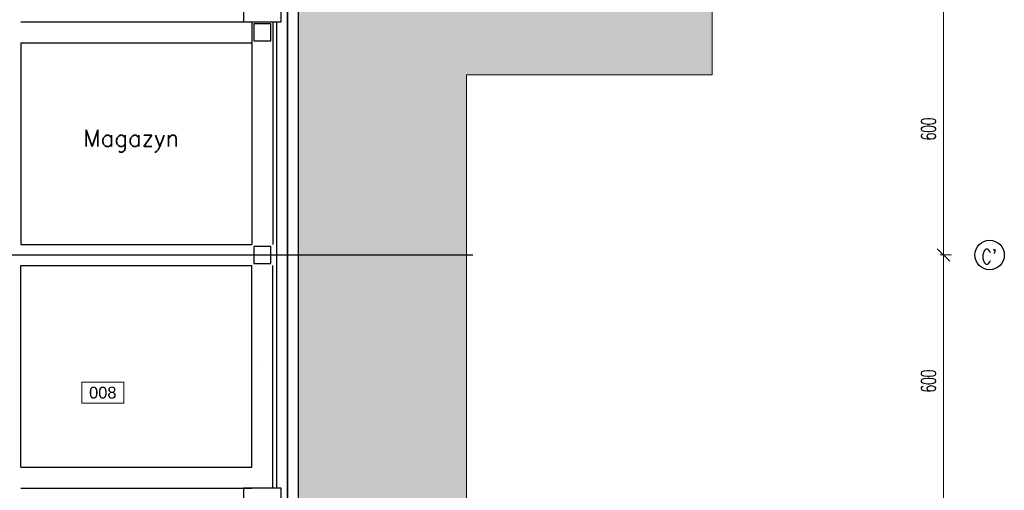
# Model space of a CAD drawing. Header units: centimetres. Extents: x -156440 to 298236, y -263599 to 81430.
# Tile 158 of 170: x 206249 to 229690, y -144832 to -133632. Entities that reach past the tile are written whole.
import ezdxf
from ezdxf.enums import TextEntityAlignment as Align

# ---------------------------------------------------------------- set-up
doc = ezdxf.new("R2010")
doc.units = ezdxf.units.CM
doc.header["$LTSCALE"] = 50
doc.header["$PDMODE"] = 35
doc.header["$PDSIZE"] = 0.1
doc.linetypes.add('Kondygnacja -2$0$HIDDEN2', pattern=[4.7625, 3.175, -1.5875])
doc.linetypes.add('Osie rzutów$0$DASHDOT2', pattern=[12.7, 6.35, -3.175, 0, -3.175])
doc.layers.get('0').update_dxf_attribs({"color": 8})
doc.layers.get('DEFPOINTS').update_dxf_attribs({"color": 8})
for name, color, linetype, lineweight in [('Kondygnacja -2$0$_SP KORYTA', 8, 'Continuous', 25), ('Kondygnacja -2$0$RYSUNKOWE_NIEDRUK', 8, 'Continuous', 9), ('Osie rzutów$0$ARCH_INFO_WYMIARY', 8, 'Continuous', 9)]:
    doc.layers.add(name, color=color, linetype=linetype, lineweight=lineweight)
for name, color, linetype in [('Kondygnacja -2$0$ARCH_GRUNT', 8, 'Continuous'), ('Kondygnacja -2$0$ARCH_INFO_OPISY_IST', 8, 'Continuous'), ('Kondygnacja -2$0$ARCH_KONSTR_POWYŻEJ RZUTU_IST', 8, 'Kondygnacja -2$0$HIDDEN2'), ('Kondygnacja -2$0$ARCH_MUROWANE_IST', 9, 'Continuous'), ('Kondygnacja -2$0$ARCH_ŻELBET_IST', 9, 'Continuous'), ('Osie rzutów$0$ARCH_INFO_OSIE_IST', 8, 'Osie rzutów$0$DASHDOT2'), ('Osie rzutów$0$ARCH_INFO_OSIE_OPISY_IST', 8, 'Continuous'), ('Pomieszczenia -2$0$ARCH_INFO_AREA_ETYKIETY_200', 8, 'Continuous')]:
    doc.layers.add(name, color=color, linetype=linetype)
doc.styles.add('Kondygnacja -2$0$ROMANS-50-CM', font='romans.shx', dxfattribs={"width": 0.8, "height": 10})
doc.styles.add('Osie rzutów$0$ROMANS-250-CM', font='romans.shx', dxfattribs={"width": 0.8, "height": 50})
doc.styles.add('Osie rzutów$0$wymiary_cuprum', font='Romans.shx', dxfattribs={"width": 0.6})
doc.styles.add('Pomieszczenia -2$0$Arial', font='ARIAL.TTF')
doc.dimstyles.new('Osie rzutów$0$ARCH_ CT', dxfattribs={"dimtxt": 20, "dimasz": 20, "dimexe": 12, "dimexo": 20, "dimgap": 5, "dimtad": 1, "dimdec": 1, "dimrnd": 0.5, "dimzin": 9, "dimdsep": 46, "dimtxsty": 'Osie rzutów$0$wymiary_cuprum', "dimblk": 'Osie rzutów$0$_Oblique', "dimcen": 8, "dimdle": 12, "dimclrd": 256, "dimclre": 256, "dimclrt": 55, "dimadec": 1, "dimazin": 0, "dimtfac": 1, "dimtdec": 1, "dimtmove": 1, "dimatfit": 2, "dimldrblk": 'Osie rzutów$0$_Dot', "dimfxl": 0, "dimtolj": 1, "dimtzin": 0, "dimlwd": -1, "dimlwe": -1, "dimarcsym": 0})

# ---------------------------------------------------------------- blocks, each defined once
blk = doc.blocks.new('Osie rzutów$0$_Oblique')
at = {"color": 0, "linetype": 'ByBlock', "lineweight": -2}
blk.add_line((-0.5, -0.5), (0.5, 0.5), dxfattribs=at)
blk = doc.blocks.new('*D72')
at = {"layer": 'DEFPOINTS', "color": 0}
for p in [(15115.5, 8600), (15081.5, 8000), (15115.5, 8000)]:
    blk.add_point(p, dxfattribs=at)
at = {"layer": 'Osie rzutów$0$ARCH_INFO_WYMIARY'}
for p, q in [((15081.5, 8608), (15081.5, 7992)), ((15100.5, 8600), (15073.5, 8600)), ((15100.5, 8000), (15073.5, 8000))]:
    blk.add_line(p, q, dxfattribs=at)
at = {"layer": 'Osie rzutów$0$ARCH_INFO_WYMIARY', "xscale": 30, "yscale": 30, "zscale": 30}
for p, rotation in [((15081.5, 8600), 90), ((15081.5, 8000), 270)]:
    blk.add_blockref('Osie rzutów$0$_Oblique', p, dxfattribs=dict(at, rotation=rotation))
at = {"layer": 'Osie rzutów$0$ARCH_INFO_WYMIARY', "color": 55, "insert": (15046, 8300), "char_height": 35, "attachment_point": 5, "rotation": 90, "style": 'Osie rzutów$0$wymiary_cuprum'}
blk.add_mtext('\\A1;600', dxfattribs=at)
blk = doc.blocks.new('Osie rzutów$0$_Dot')
at = {"color": 0, "linetype": 'ByBlock', "lineweight": -2}
blk.add_line((-0.5, 0), (-1, 0), dxfattribs=at)
at = {"color": 0, "linetype": 'ByBlock', "const_width": 0.5}
blk.add_lwpolyline([(-0.25, 0, 1), (0.25, 0, 1)], format="xyb", close=True, dxfattribs=at)
blk = doc.blocks.new('*D73')
at = {"layer": 'DEFPOINTS', "color": 0}
for p in [(15115.5, 8000), (15081.5, 7400), (15115.5, 7400)]:
    blk.add_point(p, dxfattribs=at)
at = {"layer": 'Osie rzutów$0$ARCH_INFO_WYMIARY'}
for p, q in [((15100.5, 8000), (15073.5, 8000)), ((15081.5, 8008), (15081.5, 7392)), ((15100.5, 7400), (15073.5, 7400))]:
    blk.add_line(p, q, dxfattribs=at)
at = {"layer": 'Osie rzutów$0$ARCH_INFO_WYMIARY', "xscale": 30, "yscale": 30, "zscale": 30}
for p, rotation in [((15081.5, 8000), 90), ((15081.5, 7400), 270)]:
    blk.add_blockref('Osie rzutów$0$_Oblique', p, dxfattribs=dict(at, rotation=rotation))
at = {"layer": 'Osie rzutów$0$ARCH_INFO_WYMIARY', "color": 55, "insert": (15046, 7700), "char_height": 35, "attachment_point": 5, "rotation": 90, "style": 'Osie rzutów$0$wymiary_cuprum'}
blk.add_mtext('\\A1;600', dxfattribs=at)
blk = doc.blocks.new('Kondygnacja -2$0$konstukcja stropu -2')
at = {"layer": 'Kondygnacja -2$0$ARCH_KONSTR_POWYŻEJ RZUTU_IST', "ltscale": 10}
for p, q in [((12885, 8555), (13435, 8555)), ((13435, 8555), (13435, 8025)), ((13485, 8555), (13485, 8025)), ((12885, 8505), (12885, 8025)), ((12885, 8505), (13435, 8505)), ((12885, 8025), (13435, 8025)), ((12885, 7495), (12885, 7975)), ((12885, 7975), (13435, 7975)), ((13435, 7495), (13435, 7975)), ((13485, 7445), (13485, 7975)), ((12885, 7495), (13435, 7495)), ((12885, 7445), (13435, 7445))]:
    blk.add_line(p, q, dxfattribs=at)
blk = doc.blocks.new('Pomieszczenia -2$0$etykieta_numer')
at = {"color": 0, "linetype": 'ByBlock', "const_width": 2.44}
blk.add_lwpolyline([(-50, -50), (-50, 0), (50, 0), (50, -50)], close=True, dxfattribs=at)
at = {"color": 0, "linetype": 'ByBlock', "style": 'Pomieszczenia -2$0$Arial'}
blk.add_attdef('AECAREA:NUMER_LOKALU', text='', height=28, dxfattribs=at).set_placement((0, -25), align=Align.MIDDLE)
blk = doc.blocks.new('Osie rzutów')
at = {"layer": 'Osie rzutów$0$ARCH_INFO_OSIE_IST', "ltscale": 10}
for p, q in [((13460, 12510), (13460, 4623.26)), ((4436.24, 8000), (15156.54, 8000))]:
    blk.add_line(p, q, dxfattribs=at)
at = {"layer": 'Osie rzutów$0$ARCH_INFO_OSIE_OPISY_IST'}
blk.add_circle((15191.54, 8000), 35, dxfattribs=at)
at = {"layer": 'Osie rzutów$0$ARCH_INFO_OSIE_OPISY_IST', "style": 'Osie rzutów$0$ROMANS-250-CM', "width": 0.8}
blk.add_text("C'", height=35, dxfattribs=at).set_placement((15171.97, 7978.51))
at = {"layer": 'Osie rzutów$0$ARCH_INFO_WYMIARY'}
for base, p1, p2, picture, middle in [((15081.54, 8000), (15115.47, 8600), (15115.47, 8000), '*D72', (15046.04, 8300)), ((15081.54, 7400), (15115.47, 8000), (15115.47, 7400), '*D73', (15046.04, 7700))]:
    dim = blk.add_linear_dim(base=base, p1=p1, p2=p2, angle=270, dimstyle='Osie rzutów$0$ARCH_ CT', override={"dimtxt": 35, "dimasz": 30, "dimexe": 8, "dimexo": 15, "dimgap": 18, "dimdle": 8}, dxfattribs=at)
    dim.commit()
    dim.dimension.update_dxf_attribs({"geometry": picture, "text_midpoint": middle})

msp = doc.modelspace()

# ---------------------------------------------------------------- hatches: boundary and pattern name
at = {"layer": 'Kondygnacja -2$0$ARCH_GRUNT', "linetype": 'Continuous', "lineweight": 5}
h = msp.add_hatch(dxfattribs=at)
h.set_pattern_fill('EARTH', color=256, scale=150.000081, angle=45, style=0)
h.set_pattern_definition([(45, (85935.5, -145231.8), (-1e-09, 1347.039), [952.5, -952.5]), (45, (85682.9, -144979.2), (-1e-09, 1347.039), [952.5, -952.5]), (45, (85430.3, -144726.6), (-1e-09, 1347.039), [952.5, -952.5]), (135, (85430.3, -144558.25), (-1347.039, -1e-09), [952.5, -952.5]), (135, (85682.9, -144305.7), (-1347.039, -1e-09), [952.5, -952.5]), (135, (85935.5, -144053.1), (-1347.039, -1e-09), [952.5, -952.5])])
h.paths.add_polyline_path([(212884.241, -145231.769), (212884.241, -130941.769), (218734.241, -130941.769), (218734.241, -120371.769), (164884.241, -120371.769), (164884.241, -97031.769), (164884.241, -96881.769), (100649.367, -96881.769), (88763.907, -108767.229), (85935.48, -105938.802), (98992.513, -92881.769), (168884.241, -92881.769), (168884.241, -97031.769), (168884.241, -116371.769), (222734.241, -116371.769), (222734.241, -134941.769), (216884.241, -134941.769), (216884.241, -145231.769)])

# ---------------------------------------------------------------- linework, layer by layer
at = {"layer": 'Kondygnacja -2$0$ARCH_MUROWANE_IST', "ltscale": 4}
for p, q in [((212634.241, -169841.769, -3480), (212634.241, -139231.769, -3480)), ((212884.241, -170091.769, -3480), (212884.241, -139231.769, -3480))]:
    msp.add_line(p, q, dxfattribs=at)
at = {"layer": 'Kondygnacja -2$0$ARCH_ŻELBET_IST', "ltscale": 4}
for p, q in [((212624.241, -139231.769, -3480), (212624.241, -130691.769, -3480)), ((212634.241, -139231.769, -3480), (212634.241, -130691.769, -3480)), ((212884.241, -139231.769, -3480), (212884.241, -130941.769, -3480)), ((212374.241, -139231.769, -3480), (212374.241, -133681.769, -3480)), ((212374.241, -144781.769, -3480), (212374.241, -139231.769, -3480)), ((212624.241, -169831.769, -3480), (212624.241, -139231.769, -3480))]:
    msp.add_line(p, q, dxfattribs=at)
at = {"layer": 'Kondygnacja -2$0$ARCH_ŻELBET_IST', "ltscale": 4, "elevation": -3480}
for points in [[(211574.241, -133681.769), (212474.241, -133681.769), (212474.241, -132781.769), (211574.241, -132781.769)], [(211824.241, -134131.769), (212224.241, -134131.769), (212224.241, -133731.769), (211824.241, -133731.769)], [(211824.241, -139431.769), (212224.241, -139431.769), (212224.241, -139031.769), (211824.241, -139031.769)], [(211574.241, -145681.769), (212474.241, -145681.769), (212474.241, -144781.769), (211574.241, -144781.769)]]:
    msp.add_lwpolyline(points, close=True, dxfattribs=at)
at = {"layer": 'Kondygnacja -2$0$RYSUNKOWE_NIEDRUK', "linetype": 'Continuous', "lineweight": 5, "elevation": -3480}
msp.add_lwpolyline([(212884.241, -145231.769), (212884.241, -130941.769), (218734.241, -130941.769), (218734.241, -120371.769), (164884.241, -120371.769), (164884.241, -97031.769), (164884.241, -96881.769), (100649.367, -96881.769), (88763.907, -108767.229), (85935.48, -105938.802), (98992.513, -92881.769), (168884.241, -92881.769), (168884.241, -97031.769), (168884.241, -116371.769), (222734.241, -116371.769), (222734.241, -134941.769), (216884.241, -134941.769), (216884.241, -145231.769)], close=True, dxfattribs=at)

# ---------------------------------------------------------------- block references
at = {"layer": 'Kondygnacja -2$0$_SP KORYTA', "xscale": 10, "yscale": 10, "zscale": 10}
msp.add_blockref('Kondygnacja -2$0$konstukcja stropu -2', (77424.241, -219231.769, -3480), dxfattribs=at)
at = {"layer": 'Osie rzutów$0$ARCH_INFO_OSIE_IST', "xscale": 10, "yscale": 10, "zscale": 10}
msp.add_blockref('Osie rzutów', (77424.241, -219231.769), dxfattribs=at)
at = {"layer": 'Pomieszczenia -2$0$ARCH_INFO_AREA_ETYKIETY_200', "linetype": 'Continuous', "lineweight": -3}
ref = msp.add_blockref('Pomieszczenia -2$0$etykieta_numer', (208227.038, -142257.306, 6300), dxfattribs=dict(at, xscale=10, yscale=10, zscale=10))
ref.add_attrib('AECAREA:NUMBER', '008', dxfattribs={"layer": '0', "color": 0, "linetype": 'ByBlock', "height": 280, "style": 'Pomieszczenia -2$0$Arial'}).set_placement((208227.038, -142507.306, 6300), align=Align.MIDDLE)

# ---------------------------------------------------------------- texts
at = {"layer": 'Kondygnacja -2$0$ARCH_INFO_OPISY_IST', "insert": (207765.918, -136249.044, -3480), "char_height": 400, "width": 4074.96516, "attachment_point": 1, "style": 'Kondygnacja -2$0$ROMANS-50-CM'}
msp.add_mtext('{\\W1;Magazyn}', dxfattribs=at)

doc.saveas('drawing.dxf')
